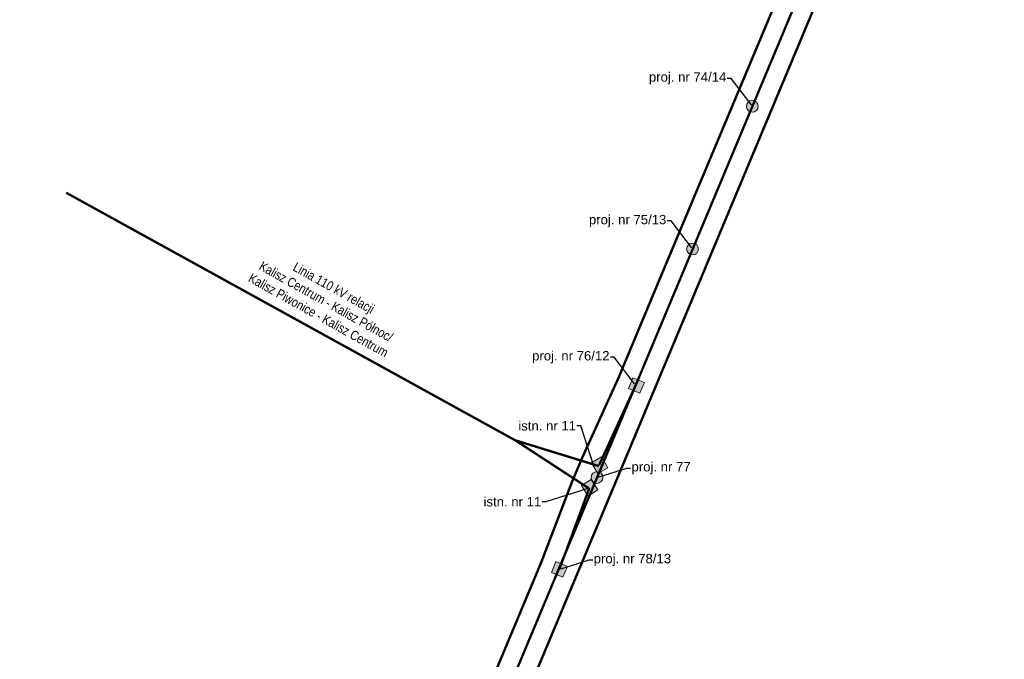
# Model space of a CAD drawing. Header units: metres. Extents: x 6442561 to 6528666, y 5729610 to 6030272.
# Tile 4 of 51: x 6507269 to 6509364, y 5733693 to 5735054. Entities that reach past the tile are written whole.
import ezdxf
from ezdxf import colors
from ezdxf.entities.mleader import LeaderData, LeaderLine
from ezdxf.math import Vec2, Vec3

# ---------------------------------------------------------------- set-up
doc = ezdxf.new("R2010")
doc.units = ezdxf.units.M
doc.linetypes.add('ACAD_ISO10W100', pattern=[18, 12, -3, 0, -3])
doc.layers.get('0').update_dxf_attribs({"lineweight": 0})
for name, color, linetype, lineweight in [('#Podkład', 7, 'Continuous', 0), ('@opis słupów', 1, 'Continuous', 15), ('@opisy', 7, 'Continuous', 15), ('@Oś linii poglądowa', 1, 'Continuous', 15), ('@słupy', 1, 'Continuous', 0), ('_zakres', 4, 'Continuous', 20)]:
    doc.layers.add(name, color=color, linetype=linetype, lineweight=lineweight)
doc.styles.add('Arial Narrow', font='ARIALN.TTF')
doc.styles.get("Standard").update_dxf_attribs({"font": 'arial.ttf'})

# ---------------------------------------------------------------- blocks, each defined once
blk = doc.blocks.new('*U3')
at = {"layer": '#Podkład', "linetype": 'Continuous', "transparency": 33554687}
h = blk.add_hatch(color=0, dxfattribs=at)
h.dxf.hatch_style = 1
h.paths.add_polyline_path([(-20.6, 18.2), (20.9, 18.2), (20.9, -20.7), (-20.6, -20.7)])
at = {"color": 0}
blk.add_lwpolyline([(-20.6, 18.2), (20.9, 18.2), (20.9, -20.7), (-20.6, -20.7)], close=True, dxfattribs=at)
at = {"layer": '@słupy', "color": 0, "linetype": 'Continuous'}
blk.add_lwpolyline([(-20.6, 18.2), (20.9, 18.2), (20.9, -20.7), (-20.6, -20.7)], close=True, dxfattribs=at)
blk = doc.blocks.new('*U2')
at = {"lineweight": 30}
h = blk.add_hatch(color=0, dxfattribs=at)
h.dxf.hatch_style = 1
h.paths.add_polyline_path([(-29.8, -1.2, 1), (30.1, -1.2, 1)])
at = {"layer": '#Podkład', "color": 0, "linetype": 'Continuous'}
blk.add_circle((0.2, -1.2), 30, dxfattribs=at)

msp = doc.modelspace()

# ---------------------------------------------------------------- linework, layer by layer
at = {"layer": '@Oś linii poglądowa', "color": 7, "linetype": 'ACAD_ISO10W100', "ltscale": 0.2, "const_width": 5, "flags": 128}
for points in [[(6508501.6, 5734104.4), (6508323.4, 5734159.4), (6507601.3, 5734557.7), (6507368.2, 5734686.2)], [(6508323.4, 5734159.4), (6508479.9, 5734057.3)]]:
    msp.add_lwpolyline(points, dxfattribs=at)
at = {"layer": '@Oś linii poglądowa', "color": 1, "linetype": 'ACAD_ISO10W100', "ltscale": 0.2, "const_width": 5, "flags": 128}
for points in [[(6508501.7, 5734106), (6508579.8, 5734276.6)], [(6508481.2, 5734057.9), (6508417.6, 5733885.4)]]:
    msp.add_lwpolyline(points, dxfattribs=at)

# ---------------------------------------------------------------- block references
at = {"layer": '@słupy', "linetype": 'Continuous', "xscale": 0.4184172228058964, "yscale": 0.4184172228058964, "zscale": 0.4184172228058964, "rotation": 259.5500809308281}
for p in [(6508828.3, 5734870), (6508701.3, 5734566.4), (6508498, 5734080.2)]:
    msp.add_blockref('*U2', p, dxfattribs=at)
at = {"layer": '@słupy', "color": 1, "linetype": 'Continuous', "xscale": 0.6389805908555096, "yscale": 0.6389805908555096, "zscale": 0.6389805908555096, "rotation": 157.5318778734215}
for p in [(6508581, 5734275.2), (6508417.3, 5733883.9)]:
    msp.add_blockref('*U3', p, dxfattribs=at)
at = {"layer": '@słupy', "color": 7, "linetype": 'Continuous', "xscale": 0.6389805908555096, "yscale": 0.6389805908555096, "zscale": 0.6389805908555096}
for p, rotation in [((6508502.5, 5734105.9), 119.8178826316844), ((6508481.2, 5734057.9), 122.4151128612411)]:
    msp.add_blockref('*U3', p, dxfattribs=dict(at, rotation=rotation))

# ---------------------------------------------------------------- next in the draw order: texts
at = {"layer": '@opisy', "color": 1, "insert": (6507921.2, 5734454.5), "char_height": 20, "attachment_point": 5, "rotation": 330.8317, "style": 'Arial Narrow', "bg_fill": 3, "box_fill_scale": 1, "bg_fill_color": 256, "bg_fill_transparency": 0}
msp.add_mtext_dynamic_manual_height_columns('{\\C256;Linia 110 kV relacji\\PKalisz Centrum - Kalisz Północ/\\PKalisz Piwonice - Kalisz Centrum}', width=337.052, gutter_width=12.5, heights=[0], dxfattribs=at)

# ---------------------------------------------------------------- next in the draw order: linework, layer by layer
at = {"layer": '@Oś linii poglądowa', "color": 1, "linetype": 'ACAD_ISO10W100', "ltscale": 0.2, "const_width": 5, "flags": 128}
msp.add_lwpolyline([(6520655.8, 5751552.6), (6520642.5, 5751551.6), (6520549.1, 5751575.6), (6520306.8, 5751481.5), (6518865.6, 5749610.1), (6516989.9, 5747175.6), (6514483.7, 5744092.7), (6512784.3, 5740019.6), (6512672.7, 5739752), (6511867.2, 5737372.6), (6509563.2, 5735877.4), (6509542.3, 5735627), (6509411.4, 5735624.6), (6509263.7, 5735683.3), (6509130.5, 5735602), (6508936.8, 5735129.9), (6508277.2, 5733553.1), (6508161.6, 5733276.4), (6507841.4, 5732801), (6507319, 5732791.4), (6507271.8, 5732778.7)], dxfattribs=at)

# ---------------------------------------------------------------- next in the draw order: leaders
at = {"layer": '@opis słupów'}
ml = msp.add_multileader_mtext('Standard', dxfattribs=at)
ml.set_content('proj. nr 74/14', color=256)
ml.set_leader_properties()
ml.build(insert=Vec2(0, 0))
ctx = ml.context
ctx.base_point, ctx.char_height, ctx.plane_origin = Vec3(6508609.1, 5734929.6), 20, Vec3(6508830.7, 5734870)
ctx.text_align_type = 2
notes = []
notes.append((ctx, [(0, (1, 1, 0), (6508782.6, 5734929.6), (-1, 0), 8, [(0, [(6508828.3, 5734870)], 0, [])])]))
ctx.mtext.insert, ctx.mtext.alignment, ctx.mtext.flow_direction = Vec3(6508772.6, 5734942.6), 3, 5
ctx.mtext.has_bg_fill, ctx.mtext.bg_color, ctx.mtext.bg_scale_factor, ctx.mtext.bg_transparency, ctx.mtext.use_window_bg_color = 1, -1073741824, 1, 0, 1
ml = msp.add_multileader_mtext('Standard', dxfattribs=at)
ml.set_content('proj. nr 75/13', color=256)
ml.set_leader_properties()
ml.build(insert=Vec2(0, 0))
ctx = ml.context
ctx.base_point, ctx.char_height, ctx.plane_origin = Vec3(6508481.5, 5734626.1), 20, Vec3(6508703.2, 5734566.4)
ctx.text_align_type = 2
notes.append((ctx, [(0, (1, 1, 0), (6508655, 5734626.1), (-1, 0), 8, [(0, [(6508700.8, 5734566.4)], 0, [])])]))
ctx.mtext.insert, ctx.mtext.alignment, ctx.mtext.flow_direction = Vec3(6508645, 5734639), 3, 5
ctx.mtext.has_bg_fill, ctx.mtext.bg_color, ctx.mtext.bg_scale_factor, ctx.mtext.bg_transparency, ctx.mtext.use_window_bg_color = 1, -1073741824, 1, 0, 1
ml = msp.add_multileader_mtext('Standard', dxfattribs=at)
ml.set_content('proj. nr 76/12', color=256)
ml.set_leader_properties()
ml.build(insert=Vec2(0, 0))
ctx = ml.context
ctx.base_point, ctx.char_height, ctx.plane_origin = Vec3(6508360.7, 5734336.3), 20, Vec3(6508582.2, 5734276.6)
ctx.text_align_type = 2
notes.append((ctx, [(0, (1, 1, 0), (6508534.1, 5734336.3), (-1, 0), 8, [(0, [(6508579.8, 5734276.6)], 0, [])])]))
ctx.mtext.insert, ctx.mtext.alignment, ctx.mtext.flow_direction = Vec3(6508524.1, 5734349.3), 3, 5
ctx.mtext.has_bg_fill, ctx.mtext.bg_color, ctx.mtext.bg_scale_factor, ctx.mtext.bg_transparency, ctx.mtext.use_window_bg_color = 1, -1073741824, 1, 0, 1
ml = msp.add_multileader_mtext('Standard', dxfattribs=at)
ml.set_content('proj. nr 77', color=256)
ml.set_leader_properties()
ml.build(insert=Vec2(0, 0))
ctx = ml.context
ctx.base_point, ctx.char_height, ctx.plane_origin = Vec3(6508568.9, 5734100.2), 20, Vec3(6508500.3, 5734080.2)
notes.append((ctx, [(1, (1, 1, 0), (6508560.9, 5734100.2), (1, 0), 8, [(0, [(6508498, 5734080.2)], 0, [])])]))
ctx.mtext.insert, ctx.mtext.flow_direction = Vec3(6508570.9, 5734113.1), 5
ctx.mtext.has_bg_fill, ctx.mtext.bg_color, ctx.mtext.bg_scale_factor, ctx.mtext.bg_transparency, ctx.mtext.use_window_bg_color = 1, -1073741824, 1, 0, 1
at = {"layer": '@opis słupów', "color": 7}
ml = msp.add_multileader_mtext('Standard', dxfattribs=at)
ml.set_content('istn. nr 11', color=7)
ml.set_leader_properties()
ml.build(insert=Vec2(0, 0))
ctx = ml.context
ctx.base_point, ctx.char_height, ctx.plane_origin = Vec3(6508261.1, 5734028.4), 20, Vec3(6508482.3, 5734057.3)
ctx.text_align_type = 2
notes.append((ctx, [(0, (1, 1, 0), (6508388.8, 5734028.4), (-1, 0), 8, [(0, [(6508479.9, 5734057.3)], 0, [])])]))
ctx.mtext.insert, ctx.mtext.alignment, ctx.mtext.flow_direction = Vec3(6508378.8, 5734038.6), 3, 5
ctx.mtext.has_bg_fill, ctx.mtext.bg_color, ctx.mtext.bg_scale_factor, ctx.mtext.bg_transparency, ctx.mtext.use_window_bg_color = 1, -1073741824, 1, 0, 1
at = {"layer": '@opis słupów'}
ml = msp.add_multileader_mtext('Standard', dxfattribs=at)
ml.set_content('proj. nr 78/13', color=256)
ml.set_leader_properties()
ml.build(insert=Vec2(0, 0))
ctx = ml.context
ctx.base_point, ctx.char_height, ctx.plane_origin = Vec3(6508488.5, 5733904.6), 20, Vec3(6508419.9, 5733884.7)
notes.append((ctx, [(1, (1, 1, 0), (6508480.5, 5733904.6), (1, 0), 8, [(0, [(6508417.5, 5733884.7)], 0, [])])]))
ctx.mtext.insert, ctx.mtext.flow_direction = Vec3(6508490.5, 5733917.6), 5
ctx.mtext.has_bg_fill, ctx.mtext.bg_color, ctx.mtext.bg_scale_factor, ctx.mtext.bg_transparency, ctx.mtext.use_window_bg_color = 1, -1073741824, 1, 0, 1
for ctx, leaders in notes:
    for number, flags, end, landing, length, lines in leaders:
        leader = LeaderData()
        leader.index, (leader.has_last_leader_line, leader.has_dogleg_vector, leader.attachment_direction) = number, flags
        leader.last_leader_point, leader.dogleg_vector, leader.dogleg_length = Vec3(end), Vec3(landing), length
        for number, points, colour, breaks in lines:
            line = LeaderLine()
            line.index, line.vertices, line.color, line.breaks = number, Vec3.list(points), colors.encode_raw_color(colour), breaks
            leader.lines.append(line)
        ctx.leaders.append(leader)

# ---------------------------------------------------------------- next in the draw order: leaders
at = {"layer": '@opis słupów', "color": 7}
ml = msp.add_multileader_mtext('Standard', dxfattribs=at)
ml.set_content('istn. nr 11', color=7)
ml.set_leader_properties()
ml.build(insert=Vec2(0, 0))
ctx = ml.context
ctx.base_point, ctx.char_height, ctx.plane_origin = Vec3(6508335.1, 5734190), 20, Vec3(6508494.7, 5734100.2)
ctx.text_align_type = 2
notes = []
notes.append((ctx, [(0, (1, 1, 0), (6508462.8, 5734190), (-1, 0), 8, [(0, [(6508492.3, 5734100.2)], 0, [])])]))
ctx.mtext.insert, ctx.mtext.width, ctx.mtext.alignment, ctx.mtext.flow_direction = Vec3(6508452.8, 5734200.2), 123.342, 3, 5
ctx.mtext.has_bg_fill, ctx.mtext.bg_color, ctx.mtext.bg_scale_factor, ctx.mtext.bg_transparency, ctx.mtext.use_window_bg_color = 1, -1073741824, 1, 0, 1
for ctx, leaders in notes:
    for number, flags, end, landing, length, lines in leaders:
        leader = LeaderData()
        leader.index, (leader.has_last_leader_line, leader.has_dogleg_vector, leader.attachment_direction) = number, flags
        leader.last_leader_point, leader.dogleg_vector, leader.dogleg_length = Vec3(end), Vec3(landing), length
        for number, points, colour, breaks in lines:
            line = LeaderLine()
            line.index, line.vertices, line.color, line.breaks = number, Vec3.list(points), colors.encode_raw_color(colour), breaks
            leader.lines.append(line)
        ctx.leaders.append(leader)

# ---------------------------------------------------------------- next in the draw order: linework, layer by layer
at = {"layer": '_zakres', "lineweight": 50, "flags": 128}
for points in [[(6508240.3, 5733568.5), (6508378.5, 5733899.1), (6508445, 5734072), (6508465.6, 5734121.9), (6508543.1, 5734292.6), (6508632.7, 5734506.7), (6508899.8, 5735145.2)], [(6508973.7, 5735114.6), (6508314.1, 5733537.6)]]:
    msp.add_lwpolyline(points, dxfattribs=at)

doc.saveas('drawing.dxf')
